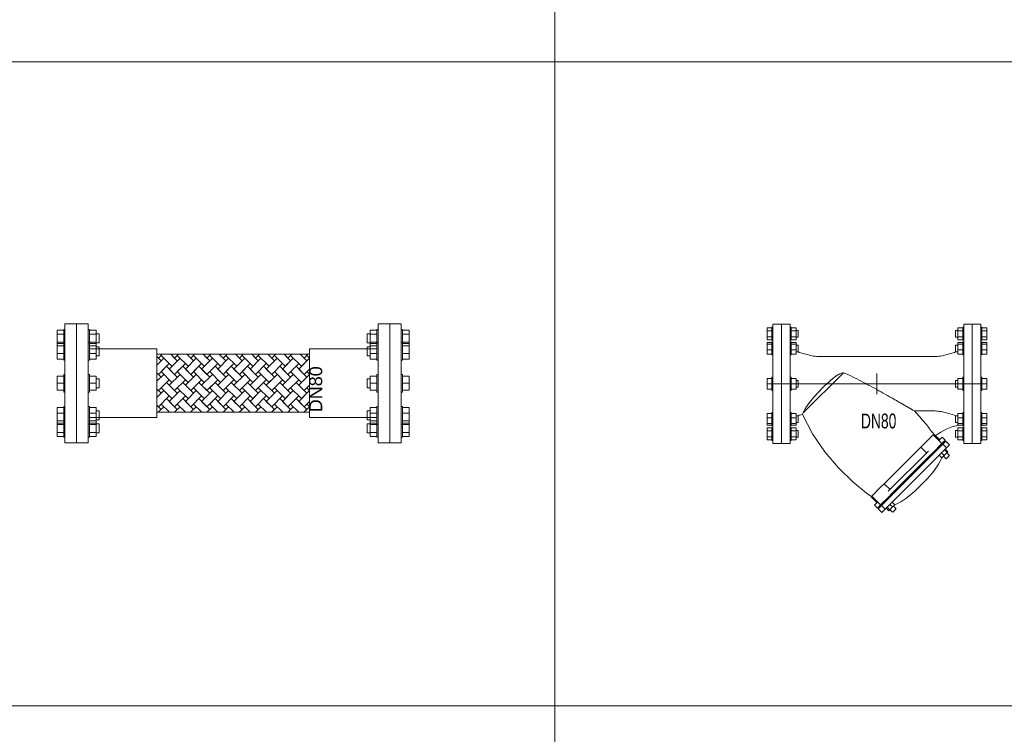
# Model space of a CAD drawing. Header units: millimetres. Extents: x 2339 to 23224, y 1509 to 18979.
# Tile 42 of 124: x 10363 to 11891, y 8165 to 9274. Entities that reach past the tile are written whole.
import ezdxf

# ---------------------------------------------------------------- set-up
doc = ezdxf.new("R2010")
doc.units = ezdxf.units.MM
doc.set_wipeout_variables(frame=1)
doc.layers.get('0').update_dxf_attribs({"lineweight": 0})
doc.styles.add('DISOCP', font='disocp.shx', dxfattribs={"width": 0.6})
doc.styles.get("Standard").update_dxf_attribs({"font": 'arial.ttf'})

# ---------------------------------------------------------------- blocks, each defined once
blk = doc.blocks.new('*U217')
for p, q in [((-200, 125), (-218, 125)), ((-218, -125), (-218, 125)), ((-200, 125), (-200, -125)), ((-182, 125), (-200, 125)), ((-200, -125), (-200, 125)), ((-182, 125), (-182, -125)), ((200, 125), (182, 125)), ((182, -125), (182, 125)), ((218, 125), (200, 125)), ((200, -125), (200, 125)), ((200, 125), (200, -125)), ((218, 125), (218, -125)), ((-230.4, 111.3), (-230.4, 117.6)), ((-220.1, 117.6), (-230.4, 117.6)), ((-230.4, 98.7), (-230.4, 111.3)), ((-220.1, 111.3), (-230.4, 111.3)), ((-218, 118.7), (-220.1, 118.7)), ((-220.1, 105), (-220.1, 118.7)), ((-220.1, 91.3), (-220.1, 105)), ((-179.9, 118.7), (-182, 118.7)), ((-179.9, 118.7), (-179.9, 105)), ((-169.6, 117.6), (-179.9, 117.6)), ((-169.6, 111.3), (-179.9, 111.3)), ((-179.9, 105), (-179.9, 91.3)), ((-169.6, 117.6), (-169.6, 111.3)), ((-165.2, 112), (-169.6, 112)), ((-169.6, 111.3), (-169.6, 98.7)), ((-165.2, 111.8), (-165.2, 105)), ((-165.2, 105), (-165.2, 98)), ((169.6, 112), (165.2, 112)), ((165.2, 105), (165.2, 112)), ((165.2, 98), (165.2, 105)), ((169.6, 111.3), (169.6, 117.6)), ((179.9, 117.6), (169.6, 117.6)), ((169.6, 98.7), (169.6, 111.3)), ((179.9, 111.3), (169.6, 111.3)), ((182, 118.7), (179.9, 118.7)), ((179.9, 105), (179.9, 118.7)), ((179.9, 91.3), (179.9, 105)), ((220.1, 118.7), (218, 118.7)), ((220.1, 118.7), (220.1, 105)), ((230.4, 117.6), (220.1, 117.6)), ((230.4, 111.3), (220.1, 111.3)), ((220.1, 105), (220.1, 91.3)), ((230.4, 117.6), (230.4, 111.3)), ((230.4, 111.3), (230.4, 98.7)), ((-230.4, 92.4), (-230.4, 98.7)), ((-230.4, 98.7), (-220.1, 98.7)), ((-220.1, 92.4), (-230.4, 92.4)), ((-230.4, 83.2), (-230.4, 86.4)), ((-220.1, 86.4), (-230.4, 86.4)), ((-230.4, 71), (-230.4, 83.2)), ((-220.1, 83.2), (-230.4, 83.2)), ((-220.1, 91.3), (-218, 91.3)), ((-218, 88), (-220.1, 88)), ((-220.1, 64.5), (-220.1, 88)), ((-218, 88), (-220.1, 88)), ((-220.1, 87.5), (-220.1, 87.5)), ((-182, 91.3), (-179.9, 91.3)), ((-179.9, 88), (-182, 88)), ((-179.9, 88), (-182, 88)), ((-179.9, 98.7), (-169.6, 98.7)), ((-169.6, 92.4), (-179.9, 92.4)), ((-179.9, 88), (-179.9, 64.5)), ((-179.9, 87.5), (-179.9, 87.5)), ((-169.6, 86.4), (-179.9, 86.4)), ((-169.6, 83.2), (-179.9, 83.2)), ((-169.6, 98.7), (-169.6, 92.4)), ((-169.6, 98), (-165.2, 98)), ((-169.6, 86.4), (-169.6, 83.2)), ((-169.6, 83.2), (-169.6, 71)), ((165.2, 98), (169.6, 98)), ((169.6, 92.4), (169.6, 98.7)), ((169.6, 98.7), (179.9, 98.7)), ((179.9, 92.4), (169.6, 92.4)), ((169.6, 83.2), (169.6, 86.4)), ((179.9, 86.4), (169.6, 86.4)), ((169.6, 71), (169.6, 83.2)), ((179.9, 83.2), (169.6, 83.2)), ((179.9, 91.3), (182, 91.3)), ((182, 88), (179.9, 88)), ((179.9, 64.5), (179.9, 88)), ((182, 88), (179.9, 88)), ((179.9, 87.5), (179.9, 87.5)), ((218, 91.3), (220.1, 91.3)), ((220.1, 88), (218, 88)), ((220.1, 88), (218, 88)), ((220.1, 98.7), (230.4, 98.7)), ((230.4, 92.4), (220.1, 92.4)), ((220.1, 88), (220.1, 64.5)), ((220.1, 87.5), (220.1, 87.5)), ((230.4, 86.4), (220.1, 86.4)), ((230.4, 83.2), (220.1, 83.2)), ((230.4, 98.7), (230.4, 92.4)), ((230.4, 86.4), (230.4, 83.2)), ((230.4, 83.2), (230.4, 71)), ((-230.4, 62.1), (-230.4, 71)), ((-220.1, 71), (-230.4, 71)), ((-230.4, 62.1), (-220.1, 62.1)), ((-220.1, 60.5), (-220.1, 64.5)), ((-169.6, 71), (-179.9, 71)), ((-179.9, 64.5), (-179.9, 60.5)), ((-179.9, 62.1), (-169.6, 62.1)), ((-165.2, 81.3), (-169.6, 81.3)), ((-165.2, 81.3), (-169.6, 81.3)), ((-169.6, 71), (-169.6, 62.1)), ((-169.6, 67.2), (-165.2, 67.2)), ((-165.2, 81.3), (-165.2, 69.3)), ((-165.2, 81), (-165.2, 81)), ((-165.2, 69.3), (-165.2, 67.2)), ((-165.2, 67.5), (-165.2, 67.5)), ((-143.6, 60.6), (-162.7, 66)), ((162.7, 66), (143.6, 60.6)), ((169.6, 81.3), (165.2, 81.3)), ((165.2, 69.3), (165.2, 81.3)), ((169.6, 81.3), (165.2, 81.3)), ((165.2, 81), (165.2, 81)), ((165.2, 67.2), (165.2, 69.3)), ((165.2, 67.5), (165.2, 67.5)), ((165.2, 67.2), (169.6, 67.2)), ((169.6, 62.1), (169.6, 71)), ((179.9, 71), (169.6, 71)), ((169.6, 62.1), (179.9, 62.1)), ((179.9, 60.5), (179.9, 64.5)), ((230.4, 71), (220.1, 71)), ((220.1, 64.5), (220.1, 60.5)), ((220.1, 62.1), (230.4, 62.1)), ((230.4, 71), (230.4, 62.1)), ((-220.1, 60.5), (-218, 60.5)), ((-182, 60.5), (-179.9, 60.5)), ((81.7, 57.1), (-119.3, 57.1)), ((119.3, 57.1), (81.7, 57.1)), ((179.9, 60.5), (182, 60.5)), ((218, 60.5), (220.1, 60.5)), ((-70.4, 23.4), (-154.9, -61.1)), ((0, 21.9), (0, -21.9)), ((-230.4, 0), (-230.4, 10.9)), ((-220.1, 10.9), (-230.4, 10.9)), ((-218, 13.7), (-220.1, 13.7)), ((-220.1, 13.7), (-220.1, 13.3)), ((-220.1, -13.7), (-220.1, 13.7)), ((-218, 0), (218, 0)), ((-179.9, 13.7), (-182, 13.7)), ((-179.9, 13.7), (-179.9, -13.7)), ((-179.9, 13.3), (-179.9, 13.7)), ((-169.6, 10.9), (-179.9, 10.9)), ((-169.6, 10.9), (-169.6, 0)), ((-165.2, 7), (-169.6, 7)), ((-165.2, 7), (-165.2, -7)), ((-165.2, 6.8), (-165.2, 7)), ((169.6, 7), (165.2, 7)), ((165.2, 7), (165.2, 6.8)), ((165.2, -7), (165.2, 7)), ((169.6, 0), (169.6, 10.9)), ((179.9, 10.9), (169.6, 10.9)), ((182, 13.7), (179.9, 13.7)), ((179.9, 13.7), (179.9, 13.3)), ((179.9, -13.7), (179.9, 13.7)), ((220.1, 13.7), (218, 13.7)), ((220.1, 13.7), (220.1, -13.7)), ((220.1, 13.3), (220.1, 13.7)), ((230.4, 10.9), (220.1, 10.9)), ((230.4, 10.9), (230.4, 0)), ((-230.4, -10.9), (-230.4, 0)), ((-220.1, 0), (-230.4, 0)), ((-220.1, -10.9), (-230.4, -10.9)), ((-220.1, -13.3), (-220.1, -13.7)), ((-220.1, -13.7), (-218, -13.7)), ((-182, -13.7), (-179.9, -13.7)), ((-169.6, 0), (-179.9, 0)), ((-169.6, -10.9), (-179.9, -10.9)), ((-179.9, -13.7), (-179.9, -13.3)), ((-169.6, 0), (-169.6, -10.9)), ((-169.6, -7), (-165.2, -7)), ((-165.2, -7), (-165.2, -6.8)), ((165.2, -6.8), (165.2, -7)), ((165.2, -7), (169.6, -7)), ((169.6, -10.9), (169.6, 0)), ((179.9, 0), (169.6, 0)), ((179.9, -10.9), (169.6, -10.9)), ((179.9, -13.3), (179.9, -13.7)), ((179.9, -13.7), (182, -13.7)), ((218, -13.7), (220.1, -13.7)), ((230.4, 0), (220.1, 0)), ((230.4, -10.9), (220.1, -10.9)), ((220.1, -13.7), (220.1, -13.3)), ((230.4, 0), (230.4, -10.9)), ((-218, -60.5), (-220.1, -60.5)), ((-220.1, -64.5), (-220.1, -60.5)), ((-179.9, -60.5), (-182, -60.5)), ((-179.9, -60.5), (-179.9, -64.5)), ((81.7, -56.8), (78.7, -56.8)), ((78.8, -56.9), (81.7, -56.9)), ((81.7, -56.9), (119.3, -56.9)), ((182, -60.5), (179.9, -60.5)), ((179.9, -64.5), (179.9, -60.5)), ((220.1, -60.5), (218, -60.5)), ((220.1, -60.5), (220.1, -64.5)), ((-230.4, -71), (-230.4, -62.1)), ((-220.1, -62.1), (-230.4, -62.1)), ((-230.4, -83.2), (-230.4, -71)), ((-220.1, -71), (-230.4, -71)), ((-220.1, -88), (-220.1, -64.5)), ((-169.6, -62.1), (-179.9, -62.1)), ((-179.9, -64.5), (-179.9, -88)), ((-169.6, -71), (-179.9, -71)), ((-169.6, -62.1), (-169.6, -71)), ((-165.2, -67.2), (-169.6, -67.2)), ((-169.6, -71), (-169.6, -83.2)), ((-169.6, -81.3), (-165.2, -81.3)), ((-169.6, -81.3), (-165.2, -81.3)), ((-165.2, -67.2), (-165.2, -69.3)), ((-165.2, -67.5), (-165.2, -67.5)), ((-165.2, -69.3), (-165.2, -81.3)), ((-165.2, -81), (-165.2, -81)), ((-162.7, -66), (-156.1, -64.1)), ((169.6, -67.2), (165.2, -67.2)), ((165.2, -69.3), (165.2, -67.2)), ((165.2, -81.3), (165.2, -69.3)), ((165.2, -81.3), (169.6, -81.3)), ((169.6, -71), (169.6, -62.1)), ((179.9, -62.1), (169.6, -62.1)), ((169.6, -83.2), (169.6, -71)), ((179.9, -71), (169.6, -71)), ((179.9, -88), (179.9, -64.5)), ((230.4, -62.1), (220.1, -62.1)), ((220.1, -64.5), (220.1, -88)), ((230.4, -71), (220.1, -71)), ((230.4, -62.1), (230.4, -71)), ((230.4, -71), (230.4, -83.2)), ((-230.4, -86.4), (-230.4, -83.2)), ((-220.1, -83.2), (-230.4, -83.2)), ((-220.1, -86.4), (-230.4, -86.4)), ((-230.4, -98.7), (-230.4, -92.4)), ((-220.1, -92.4), (-230.4, -92.4)), ((-230.4, -111.3), (-230.4, -98.7)), ((-220.1, -98.7), (-230.4, -98.7)), ((-220.1, -87.5), (-220.1, -87.5)), ((-220.1, -88), (-218, -88)), ((-220.1, -88), (-218, -88)), ((-218, -91.3), (-220.1, -91.3)), ((-220.1, -105), (-220.1, -91.3)), ((-182, -88), (-179.9, -88)), ((-182, -88), (-179.9, -88)), ((-179.9, -91.3), (-182, -91.3)), ((-169.6, -83.2), (-179.9, -83.2)), ((-169.6, -86.4), (-179.9, -86.4)), ((-179.9, -87.5), (-179.9, -87.5)), ((-179.9, -91.3), (-179.9, -105)), ((-169.6, -92.4), (-179.9, -92.4)), ((-169.6, -98.7), (-179.9, -98.7)), ((-169.6, -83.2), (-169.6, -86.4)), ((-169.6, -92.4), (-169.6, -98.7)), ((-165.2, -98), (-169.6, -98)), ((-169.6, -98.7), (-169.6, -111.3)), ((-165.2, -98), (-165.2, -105)), ((169.6, -98), (165.2, -98)), ((165.2, -105), (165.2, -98)), ((169.6, -86.4), (169.6, -83.2)), ((179.9, -83.2), (169.6, -83.2)), ((179.9, -86.4), (169.6, -86.4)), ((169.6, -98.7), (169.6, -92.4)), ((179.9, -92.4), (169.6, -92.4)), ((169.6, -111.3), (169.6, -98.7)), ((179.9, -98.7), (169.6, -98.7)), ((179.9, -87.5), (179.9, -87.5)), ((179.9, -88), (182, -88)), ((179.9, -88), (182, -88)), ((182, -91.3), (179.9, -91.3)), ((179.9, -105), (179.9, -91.3)), ((218, -88), (220.1, -88)), ((218, -88), (220.1, -88)), ((220.1, -91.3), (218, -91.3)), ((230.4, -83.2), (220.1, -83.2)), ((230.4, -86.4), (220.1, -86.4)), ((220.1, -87.5), (220.1, -87.5)), ((220.1, -91.3), (220.1, -105)), ((230.4, -92.4), (220.1, -92.4)), ((230.4, -98.7), (220.1, -98.7)), ((230.4, -83.2), (230.4, -86.4)), ((230.4, -92.4), (230.4, -98.7)), ((230.4, -98.7), (230.4, -111.3)), ((-230.4, -117.6), (-230.4, -111.3)), ((-220.1, -111.3), (-230.4, -111.3)), ((-220.1, -117.6), (-230.4, -117.6)), ((-220.1, -118.7), (-220.1, -105)), ((-220.1, -118.7), (-218, -118.7)), ((-182, -118.7), (-179.9, -118.7)), ((-179.9, -105), (-179.9, -118.7)), ((-169.6, -111.3), (-179.9, -111.3)), ((-169.6, -117.6), (-179.9, -117.6)), ((-169.6, -111.3), (-169.6, -117.6)), ((-169.6, -112), (-165.2, -112)), ((-165.2, -105), (-165.2, -112)), ((99.5, -125.3), (118, -106.9)), ((136.4, -125.3), (118, -106.9)), ((118.5, -106.4), (119.6, -105.3)), ((131.8, -117.5), (119.6, -105.3)), ((122, -109.7), (124.2, -113.1)), ((124.2, -113.1), (122, -109.7)), ((130.8, -118.5), (137, -112.2)), ((143.3, -118.5), (137, -112.2)), ((137, -124.7), (143.3, -118.5)), ((138.6, -126.3), (144.8, -120.1)), ((141.6, -123.3), (140, -121.7)), ((152.6, -127.8), (144.8, -120.1)), ((165.2, -112), (165.2, -105)), ((165.2, -112), (169.6, -112)), ((169.6, -117.6), (169.6, -111.3)), ((179.9, -111.3), (169.6, -111.3)), ((179.9, -117.6), (169.6, -117.6)), ((179.9, -118.7), (179.9, -105)), ((179.9, -118.7), (182, -118.7)), ((218, -118.7), (220.1, -118.7)), ((220.1, -105), (220.1, -118.7)), ((230.4, -111.3), (220.1, -111.3)), ((230.4, -117.6), (220.1, -117.6)), ((230.4, -111.3), (230.4, -117.6)), ((-218, -125), (-200, -125)), ((-200, -125), (-182, -125)), ((15.4, -209.5), (92, -132.9)), ((23.9, -225.3), (107.9, -141.4)), ((92, -132.9), (99.5, -125.3)), ((104.2, -145.1), (92, -132.9)), ((118, -143.8), (113.5, -148.2)), ((136.4, -125.3), (118, -143.8)), ((119.5, -145.3), (138, -126.9)), ((145.7, -134.6), (127.3, -153.1)), ((145.7, -134.6), (138, -126.9)), ((147.1, -144.3), (141, -150.4)), ((147.1, -144.3), (141.6, -138.7)), ((143.3, -137.1), (148.8, -142.6)), ((145.5, -134.8), (144.2, -138.1)), ((146.3, -134), (152.6, -127.8)), ((148.8, -142.6), (147.1, -144.3)), ((182, -125), (200, -125)), ((200, -125), (218, -125)), ((30.1, -231.6), (114.1, -147.6)), ((31.7, -233.2), (115.7, -149.2)), ((39.5, -240.9), (123.4, -156.9)), ((115.1, -149.8), (119.5, -145.3)), ((127.3, -153.1), (122.8, -157.5)), ((136.5, -155), (130.9, -149.4)), ((141, -150.4), (135.4, -144.9)), ((141, -150.4), (136.5, -155)), ((139.4, -152), (145, -157.5)), ((139.4, -152), (145, -157.5)), ((150.3, -152.2), (145.1, -157.4)), ((145.1, -157.4), (145.1, -157.4)), ((152, -150.5), (146.5, -144.9)), ((152, -150.5), (146.5, -144.9)), ((151.9, -150.6), (150.3, -152.2)), ((151.9, -150.6), (151.9, -150.6)), ((-10.6, -235.5), (7.9, -217)), ((7.9, -217), (15.4, -209.5)), ((27.6, -221.7), (15.4, -209.5)), ((-12.1, -237), (0, -249.2)), ((-11.6, -236.5), (-11.3, -236.2)), ((-10.6, -235.5), (7.9, -253.9)), ((26.3, -235.4), (7.9, -253.9)), ((9.4, -255.5), (27.9, -237)), ((35.6, -244.7), (17.2, -263.2)), ((30.7, -231), (26.3, -235.4)), ((27.9, -237), (32.3, -232.6)), ((40, -240.3), (35.6, -244.7)), ((-5.2, -254.5), (1, -248.3)), ((-5.2, -254.5), (1, -260.7)), ((1, -260.7), (7.2, -254.5)), ((2.6, -262.3), (8.8, -256.1)), ((2.6, -262.3), (10.3, -270)), ((4.2, -257.5), (5.8, -259.1)), ((9.4, -255.5), (17.2, -263.2)), ((10.3, -270), (16.5, -263.8)), ((20.6, -261.7), (17.4, -263)), ((19.6, -260.7), (25.2, -266.2)), ((26.8, -264.6), (21.3, -259.1)), ((26.8, -264.6), (25.2, -266.2)), ((33, -258.4), (26.8, -264.6)), ((33, -258.4), (27.4, -252.9)), ((27.5, -264), (33, -269.5)), ((27.5, -264), (33, -269.5)), ((37.5, -253.9), (32, -248.4)), ((37.5, -253.9), (33, -258.4)), ((38.3, -264.2), (33.1, -269.4)), ((40.1, -262.4), (34.5, -256.9)), ((40.1, -262.4), (34.5, -256.9)), ((40, -262.5), (38.3, -264.2)), ((40, -262.5), (40, -262.5)), ((33.1, -269.4), (33.1, -269.4))]:
    blk.add_line(p, q)
at = {"flags": 128}
for points in [[(-166.1, 67.2), (-165.7, 67.1), (-164.6, 66.6), (-163.4, 66.2), (-162.7, 66)], [(162.7, 66), (163.8, 66.4), (165, 66.8), (166.1, 67.2), (166.1, 67.2)], [(-143.6, 60.6), (-140.2, 59.6), (-136.8, 58.9), (-133.3, 58.2), (-129.8, 57.8), (-126.3, 57.4), (-122.7, 57.2), (-119.3, 57.1)], [(119.3, 57.1), (122.8, 57.2), (126.3, 57.4), (129.9, 57.8), (133.4, 58.3), (136.8, 58.9), (140.3, 59.7), (143.6, 60.6)], [(143.6, -60.3), (153.2, -63.1), (162.7, -65.8)], [(-162.7, -66), (-163.8, -66.4), (-165, -66.8), (-166.1, -67.2), (-166.1, -67.2)], [(-5.5, -240.5), (-22.1, -229.1), (-50.6, -205.6), (-80.5, -176.5), (-109.5, -142.7), (-135.4, -105), (-156.1, -64.1)], [(-156.1, -64.1), (-135.4, -105), (-109.5, -142.7), (-80.5, -176.5), (-50.6, -205.6), (-22.1, -229.1), (-5.5, -240.5)], [(136.9, -154.5), (136.4, -155.6), (132.8, -162.2), (129, -168.7), (124.9, -175.1), (120.5, -181.2), (115.9, -187.2), (111.1, -193), (106, -198.7), (101.9, -202.9)], [(101.9, -202.9), (101.9, -202.9), (101.9, -203), (101.8, -203), (101.8, -203), (101.7, -203.1), (101.7, -203.2), (101.6, -203.3), (101.5, -203.4), (101.4, -203.5), (101.2, -203.6), (101.1, -203.7), (101, -203.9), (100.8, -204), (100.6, -204.2), (100.5, -204.4), (100.3, -204.6), (100.1, -204.8), (99.8, -205), (99.6, -205.2), (99.4, -205.4), (99.2, -205.7), (98.9, -205.9), (98.7, -206.2), (98.4, -206.4), (98.1, -206.7), (97.8, -207), (97.5, -207.3), (97.3, -207.6), (97, -207.9), (96.7, -208.2), (96.3, -208.5), (96, -208.8), (95.7, -209.1), (95.4, -209.4), (95.1, -209.7), (94.7, -210.1), (94.4, -210.4), (94.1, -210.7), (93.8, -211.1), (93.4, -211.4), (93.1, -211.7), (92.8, -212), (92.5, -212.4), (92.1, -212.7), (91.8, -213), (91.5, -213.3), (91.2, -213.6), (90.9, -214), (90.6, -214.3), (90.3, -214.6), (90, -214.9), (89.7, -215.1), (89.4, -215.4), (89.1, -215.7), (88.8, -216), (88.6, -216.2), (88.3, -216.5), (88.1, -216.7), (87.9, -217), (87.6, -217.2), (87.4, -217.4), (87.2, -217.6), (87, -217.8), (86.8, -218), (86.6, -218.2), (86.5, -218.3), (86.3, -218.5), (86.2, -218.6), (86.1, -218.8), (85.9, -218.9), (85.8, -219), (85.8, -219.1), (85.7, -219.1), (85.6, -219.2), (85.6, -219.3), (85.5, -219.3), (85.5, -219.3), (85.5, -219.3), (85.5, -219.4)], [(85.5, -219.4), (85.5, -219.3), (85.5, -219.3), (85.5, -219.3), (85.6, -219.2), (85.6, -219.2), (85.7, -219.1), (85.8, -219), (85.9, -218.9), (86, -218.8), (86.1, -218.7), (86.3, -218.6), (86.4, -218.4), (86.6, -218.3), (86.7, -218.1), (86.9, -217.9), (87.1, -217.7), (87.3, -217.5), (87.5, -217.3), (87.7, -217.1), (88, -216.9), (88.2, -216.6), (88.4, -216.4), (88.7, -216.1), (89, -215.9), (89.2, -215.6), (89.5, -215.3), (89.8, -215), (90.1, -214.7), (90.4, -214.4), (90.7, -214.1), (91, -213.8), (91.3, -213.5), (91.6, -213.2), (92, -212.9), (92.3, -212.5), (92.6, -212.2), (92.9, -211.9), (93.3, -211.6), (93.6, -211.2), (93.9, -210.9), (94.2, -210.6), (94.6, -210.2), (94.9, -209.9), (95.2, -209.6), (95.5, -209.3), (95.9, -209), (96.2, -208.6), (96.5, -208.3), (96.8, -208), (97.1, -207.7), (97.4, -207.4), (97.7, -207.1), (98, -206.9), (98.2, -206.6), (98.5, -206.3), (98.8, -206.1), (99, -205.8), (99.3, -205.6), (99.5, -205.3), (99.7, -205.1), (99.9, -204.9), (100.2, -204.7), (100.4, -204.5), (100.5, -204.3), (100.7, -204.1), (100.9, -203.9), (101, -203.8), (101.2, -203.7), (101.3, -203.5), (101.4, -203.4), (101.5, -203.3), (101.6, -203.2), (101.7, -203.1), (101.8, -203.1), (101.8, -203), (101.8, -203), (101.9, -203), (101.9, -202.9), (101.9, -202.9)], [(101.9, -203), (101.8, -203), (101.8, -203), (101.7, -203.1), (101.7, -203.2), (101.6, -203.3), (101.5, -203.4), (101.4, -203.4)], [(101.4, -203.4), (101.5, -203.3), (101.6, -203.2), (101.7, -203.1), (101.8, -203.1), (101.8, -203), (101.8, -203)], [(85.5, -219.4), (80, -224.6), (74.4, -229.6), (68.5, -234.4), (62.5, -238.9), (56.3, -243.2), (49.9, -247.3), (43.4, -251), (37, -254.4)], [(85.9, -218.9), (85.8, -219), (85.8, -219.1), (85.7, -219.1), (85.6, -219.2), (85.6, -219.3), (85.5, -219.3)], [(85.5, -219.3), (85.5, -219.3), (85.6, -219.2), (85.6, -219.2), (85.7, -219.1), (85.8, -219), (85.9, -218.9), (85.9, -218.9)]]:
    blk.add_lwpolyline(points, dxfattribs=at)
blk.add_arc((192.6, -197.9), 113, 99.3712, 128.3432)
for points, knots in [([(-119.3, -13.7), (-117.5, -11.9), (-113.8, -8.2), (-108.2, -2.9), (-103.4, 1.5), (-100, 4.5), (-98, 6.2), (-96.6, 7.5), (-95.1, 8.7), (-93.2, 10.5), (-90.7, 12.6), (-88.3, 14.6), (-86.2, 16.1), (-84.6, 17.1), (-82.9, 18.1), (-80.7, 19.3), (-76.6, 21.2), (-73, 22.6), (-70.4, 23.4)], [0, 0, 0, 0, 0.125, 0.25, 0.375, 0.4375, 0.46875, 0.5, 0.53125, 0.5625, 0.625, 0.6875, 0.71875, 0.75, 0.78125, 0.8125, 0.875, 1, 1, 1, 1]), ([(-70.4, 23.4), (-64.1, 20.7), (-51.4, 15.1), (-26.4, 2.4), (-1.7, -11.1), (19.4, -22.9), (29.7, -28.8), (35.5, -32.1), (39.1, -34.2), (41.9, -35.8), (44.8, -37.4), (48.3, -39.4), (51.7, -41.3), (54.4, -42.8), (56.3, -44), (58.2, -45.1), (60.8, -46.6), (64, -48.4), (66.9, -50), (69.1, -51.3), (70.6, -52.2), (71.9, -53), (73.6, -54.1), (76.2, -55.7), (77.9, -56.6), (78.8, -56.9)], [0, 0, 0, 0, 0.111111, 0.222222, 0.444444, 0.555556, 0.611111, 0.638889, 0.666667, 0.680556, 0.694444, 0.722222, 0.75, 0.763889, 0.777778, 0.791667, 0.805556, 0.833333, 0.861111, 0.875, 0.888889, 0.902778, 0.916667, 0.944444, 1, 1, 1, 1]), ([(119.1, -105.9), (113.5, -97.9), (100.7, -81.2), (86.7, -65.2), (78.8, -56.9)], [-0.9286666, -0.9286666, -0.9286666, -0.9286666, -0.5, 0, 0, 0, 0]), ([(162.7, -65.8), (163.9, -66.2), (165, -66.6), (166.1, -67), (166.3, -67.1), (166.4, -67.2), (166.6, -67.2)], [-1, -1, -1, -1, -0.7640053, -0.7640053, -0.7640053, -0.7303149, -0.7303149, -0.7303149, -0.7303149])]:
    blk.add_open_spline(points, degree=3, knots=knots)
for points in [[(-143.6, -42), (-140.1, -37.3), (-132.5, -27.7), (-123.8, -18.3), (-119.3, -13.7)], [(-156.1, -64.1), (-156.1, -64.1), (-155.9, -63.6), (-155.3, -62.1), (-154.9, -61.1)], [(-154.9, -61.1), (-154.3, -59.8), (-152.7, -56.6), (-149.1, -50), (-145.6, -44.7), (-143.6, -42)], [(119.3, -56.9), (123.4, -56.9), (131.6, -57.5), (139.7, -59.2), (143.6, -60.3)]]:
    blk.add_open_spline(points, degree=3)
at = {"style": 'DISOCP', "width": 0.7}
blk.add_text('DN80', height=31.1, dxfattribs=at).set_placement((-33.6, -93.5))
blk = doc.blocks.new('Stainless Steel Flexible Joint DN80')
for p, q in [((-243, 92.5), (-243, 0)), ((-225, 92.5), (-243, 92.5)), ((-225, 92.5), (-225, 0)), ((225, 92.5), (243, 92.5)), ((225, 92.5), (225, 0)), ((243, 92.5), (243, 0)), ((-261, 83.7), (-263, 83.7)), ((-222.8, 83.7), (-225, 83.7)), ((-208.1, 77), (-212.6, 77)), ((208.1, 77), (212.6, 77)), ((222.8, 83.7), (225, 83.7)), ((261, 83.7), (263, 83.7)), ((-273.3, 63.7), (-273.3, 76.3)), ((-261, 63.2), (-263, 63.2)), ((-222.8, 63.2), (-225, 63.2)), ((-212.6, 63), (-208.1, 63)), ((-212.6, 61.7), (-212.6, 58.4)), ((212.6, 63), (208.1, 63)), ((212.6, 61.7), (212.6, 58.4)), ((222.8, 63.2), (225, 63.2)), ((261, 63.2), (263, 63.2)), ((273.3, 63.7), (273.3, 76.3)), ((-222.8, 53.3), (-118.3, 53.3)), ((-118.3, 53.3), (-118.3, -53.3)), ((222.8, 53.3), (118.3, 53.3)), ((118.3, 53.3), (118.3, -53.3)), ((-263, 35.8), (-261, 35.8)), ((-225, 35.8), (-222.8, 35.8)), ((-212.6, 42.5), (-208.1, 42.5)), ((-118.3, 45), (118.3, 45)), ((-118.3, 41.4), (-115.9, 39)), ((-115.9, 39), (-118.3, 41.4)), ((-111.8, 34.8), (-118.3, 41.4)), ((-118.3, 28.2), (-107.6, 39)), ((-109.9, 45), (-115.9, 39)), ((-115.9, 13.9), (-99.2, 30.6)), ((-109.9, 45), (-111.8, 43.2)), ((-111.8, 43.2), (-95, 26.4)), ((-82.4, 39), (-99.2, 22.2)), ((-90.8, 39), (-96.8, 45)), ((-96.8, 45), (-86.6, 34.8)), ((-90.8, 39), (-84.8, 45)), ((-74.1, 30.6), (-90.8, 13.9)), ((-86.6, 43.2), (-84.8, 45)), ((-69.9, 26.4), (-86.6, 43.2)), ((-74.1, 22.2), (-57.3, 39)), ((-71.7, 45), (-65.7, 39)), ((-61.5, 34.8), (-71.7, 45)), ((-65.7, 39), (-71.7, 45)), ((-59.7, 45), (-65.7, 39)), ((-65.7, 13.9), (-48.9, 30.6)), ((-59.7, 45), (-61.5, 43.2)), ((-61.5, 43.2), (-44.8, 26.4)), ((-32.2, 39), (-48.9, 22.2)), ((-46.6, 45), (-36.4, 34.8)), ((-40.6, 39), (-46.6, 45)), ((-40.6, 39), (-34.6, 45)), ((-23.8, 30.6), (-40.6, 13.9)), ((-36.4, 43.2), (-34.6, 45)), ((-19.6, 26.4), (-36.4, 43.2)), ((-23.8, 22.2), (-7.1, 39)), ((-21.5, 45), (-15.5, 39)), ((-11.3, 34.8), (-21.5, 45)), ((-15.5, 39), (-21.5, 45)), ((-9.4, 45), (-15.5, 39)), ((-15.5, 13.9), (1.3, 30.6)), ((-9.4, 45), (-11.3, 43.2)), ((-11.3, 43.2), (5.5, 26.4)), ((18, 39), (1.3, 22.2)), ((3.7, 45), (13.9, 34.8)), ((9.7, 39), (3.7, 45)), ((9.7, 39), (15.7, 45)), ((26.4, 30.6), (9.7, 13.9)), ((13.9, 43.2), (15.7, 45)), ((30.6, 26.4), (13.9, 43.2)), ((26.4, 22.2), (43.2, 39)), ((28.8, 45), (34.8, 39)), ((34.8, 39), (28.8, 45)), ((39, 34.8), (28.8, 45)), ((40.8, 45), (34.8, 39)), ((34.8, 13.9), (51.5, 30.6)), ((40.8, 45), (39, 43.2)), ((39, 43.2), (55.7, 26.4)), ((68.3, 39), (51.5, 22.2)), ((53.9, 45), (64.1, 34.8)), ((59.9, 39), (53.9, 45)), ((64.1, 34.8), (55.7, 26.4)), ((59.9, 39), (65.9, 45)), ((76.7, 30.6), (59.9, 13.9)), ((64.1, 43.2), (80.8, 26.4)), ((76.7, 22.2), (93.4, 39)), ((85, 39), (79, 45)), ((79, 45), (89.2, 34.8)), ((80.8, 26.4), (89.2, 34.8)), ((91, 45), (85, 39)), ((85, 13.9), (101.8, 30.6)), ((89.2, 43.2), (106, 26.4)), ((118.5, 39), (101.8, 22.2)), ((104.1, 45), (114.3, 34.8)), ((114.3, 34.8), (106, 26.4)), ((110.1, 39), (116.2, 45)), ((114.3, 43.2), (118.3, 39.2)), ((212.6, 42.5), (208.1, 42.5)), ((225, 35.8), (222.8, 35.8)), ((263, 35.8), (261, 35.8)), ((-118.3, 16.3), (-111.8, 9.7)), ((-111.8, 18.1), (-103.4, 26.4)), ((-95, 1.3), (-111.8, 18.1)), ((-86.6, 9.7), (-103.4, 26.4)), ((-90.8, 13.9), (-99.2, 22.2)), ((-99.2, 22.2), (-90.8, 13.9)), ((-78.3, 26.4), (-86.6, 18.1)), ((-86.6, 18.1), (-69.9, 1.3)), ((-78.3, 26.4), (-61.5, 9.7)), ((-65.7, 13.9), (-74.1, 22.2)), ((-61.5, 18.1), (-53.1, 26.4)), ((-44.8, 1.3), (-61.5, 18.1)), ((-36.4, 9.7), (-53.1, 26.4)), ((-40.6, 13.9), (-48.9, 22.2)), ((-48.9, 22.2), (-40.6, 13.9)), ((-28, 26.4), (-36.4, 18.1)), ((-36.4, 18.1), (-19.6, 1.3)), ((-28, 26.4), (-11.3, 9.7)), ((-15.5, 13.9), (-23.8, 22.2)), ((-11.3, 18.1), (-2.9, 26.4)), ((5.5, 1.3), (-11.3, 18.1)), ((13.9, 9.7), (-2.9, 26.4)), ((9.7, 13.9), (1.3, 22.2)), ((1.3, 22.2), (9.7, 13.9)), ((22.2, 26.4), (13.9, 18.1)), ((13.9, 18.1), (30.6, 1.3)), ((22.2, 26.4), (39, 9.7)), ((34.8, 13.9), (26.4, 22.2)), ((39, 18.1), (55.7, 1.3)), ((47.3, 26.4), (64.1, 9.7)), ((59.9, 13.9), (51.5, 22.2)), ((64.1, 18.1), (80.8, 1.3)), ((72.5, 26.4), (89.2, 9.7)), ((85, 13.9), (76.7, 22.2)), ((89.2, 18.1), (106, 1.3)), ((97.6, 26.4), (114.3, 9.7)), ((110.1, 13.9), (101.8, 22.2)), ((118.3, 22), (110.1, 13.9)), ((114.3, 18.1), (118.3, 14.1)), ((-261, 13.7), (-263, 13.7)), ((-243, 0), (-243, -92.5)), ((-222.8, 13.7), (-225, 13.7)), ((-225, 0), (-225, -92.5)), ((-208.1, 7), (-212.6, 7)), ((-107.6, 13.9), (-118.3, 3.1)), ((-99.2, 5.5), (-115.9, -11.2)), ((-103.4, 1.3), (-111.8, -7.1)), ((-103.4, 1.3), (-86.6, -15.4)), ((-99.2, -2.9), (-82.4, 13.9)), ((-90.8, -11.2), (-74.1, 5.5)), ((-86.6, -7.1), (-78.3, 1.3)), ((-61.5, -15.4), (-78.3, 1.3)), ((-57.3, 13.9), (-74.1, -2.9)), ((-48.9, 5.5), (-65.7, -11.2)), ((-53.1, 1.3), (-61.5, -7.1)), ((-53.1, 1.3), (-36.4, -15.4)), ((-48.9, -2.9), (-32.2, 13.9)), ((-40.6, -11.2), (-23.8, 5.5)), ((-36.4, -7.1), (-28, 1.3)), ((-11.3, -15.4), (-28, 1.3)), ((-7.1, 13.9), (-23.8, -2.9)), ((1.3, 5.5), (-15.5, -11.2)), ((-2.9, 1.3), (-11.3, -7.1)), ((-2.9, 1.3), (13.9, -15.4)), ((1.3, -2.9), (18, 13.9)), ((9.7, -11.2), (26.4, 5.5)), ((22.2, 1.3), (39, -15.4)), ((43.2, 13.9), (26.4, -2.9)), ((39, 9.7), (30.6, 1.3)), ((51.5, 5.5), (34.8, -11.2)), ((47.3, 1.3), (64.1, -15.4)), ((51.5, -2.9), (68.3, 13.9)), ((55.7, 1.3), (64.1, 9.7)), ((59.9, -11.2), (76.7, 5.5)), ((72.5, 1.3), (89.2, -15.4)), ((93.4, 13.9), (76.7, -2.9)), ((89.2, 9.7), (80.8, 1.3)), ((101.8, 5.5), (85, -11.2)), ((97.6, 1.3), (114.3, -15.4)), ((101.8, -2.9), (118.5, 13.9)), ((106, 1.3), (114.3, 9.7)), ((208.1, 7), (212.6, 7)), ((222.8, 13.7), (225, 13.7)), ((225, 0), (225, -92.5)), ((243, 0), (243, -92.5)), ((261, 13.7), (263, 13.7)), ((-263, -13.7), (-261, -13.7)), ((-225, -13.7), (-222.8, -13.7)), ((-212.6, -7), (-208.1, -7)), ((-115.9, -11.2), (-118.3, -8.9)), ((-118.3, -8.9), (-111.8, -15.4)), ((-118.3, -22), (-107.6, -11.2)), ((-111.8, -7.1), (-95, -23.8)), ((-90.8, -11.2), (-99.2, -2.9)), ((-82.4, -11.2), (-99.2, -28)), ((-69.9, -23.8), (-86.6, -7.1)), ((-65.7, -11.2), (-74.1, -2.9)), ((-74.1, -2.9), (-65.7, -11.2)), ((-74.1, -28), (-57.3, -11.2)), ((-61.5, -7.1), (-44.8, -23.8)), ((-40.6, -11.2), (-48.9, -2.9)), ((-32.2, -11.2), (-48.9, -28)), ((-19.6, -23.8), (-36.4, -7.1)), ((-15.5, -11.2), (-23.8, -2.9)), ((-23.8, -2.9), (-15.5, -11.2)), ((-23.8, -28), (-7.1, -11.2)), ((-11.3, -7.1), (5.5, -23.8)), ((9.7, -11.2), (1.3, -2.9)), ((18, -11.2), (1.3, -28)), ((13.9, -7.1), (30.6, -23.8)), ((34.8, -11.2), (26.4, -2.9)), ((26.4, -28), (43.2, -11.2)), ((39, -7.1), (55.7, -23.8)), ((59.9, -11.2), (51.5, -2.9)), ((68.3, -11.2), (51.5, -28)), ((64.1, -7.1), (80.8, -23.8)), ((85, -11.2), (76.7, -2.9)), ((76.7, -28), (93.4, -11.2)), ((89.2, -7.1), (106, -23.8)), ((110.1, -11.2), (101.8, -2.9)), ((118.5, -11.2), (101.8, -28)), ((110.1, -11.2), (118.3, -3.1)), ((114.3, -7.1), (118.3, -11)), ((212.6, -7), (208.1, -7)), ((225, -13.7), (222.8, -13.7)), ((263, -13.7), (261, -13.7)), ((-115.9, -36.4), (-99.2, -19.6)), ((-111.8, -32.2), (-103.4, -23.8)), ((-86.6, -40.6), (-103.4, -23.8)), ((-90.8, -36.4), (-99.2, -28)), ((-99.2, -28), (-90.8, -36.4)), ((-74.1, -19.6), (-90.8, -36.4)), ((-78.3, -23.8), (-86.6, -32.2)), ((-78.3, -23.8), (-61.5, -40.6)), ((-65.7, -36.4), (-74.1, -28)), ((-65.7, -36.4), (-48.9, -19.6)), ((-61.5, -32.2), (-53.1, -23.8)), ((-36.4, -40.6), (-53.1, -23.8)), ((-40.6, -36.4), (-48.9, -28)), ((-48.9, -28), (-40.6, -36.4)), ((-23.8, -19.6), (-40.6, -36.4)), ((-28, -23.8), (-36.4, -32.2)), ((-28, -23.8), (-11.3, -40.6)), ((-15.5, -36.4), (-23.8, -28)), ((-15.5, -36.4), (1.3, -19.6)), ((-2.9, -23.8), (13.9, -40.6)), ((9.7, -36.4), (1.3, -28)), ((13.9, -15.4), (5.5, -23.8)), ((26.4, -19.6), (9.7, -36.4)), ((22.2, -23.8), (39, -40.6)), ((34.8, -36.4), (26.4, -28)), ((30.6, -23.8), (39, -15.4)), ((34.8, -36.4), (51.5, -19.6)), ((47.3, -23.8), (64.1, -40.6)), ((59.9, -36.4), (51.5, -28)), ((64.1, -15.4), (55.7, -23.8)), ((76.7, -19.6), (59.9, -36.4)), ((72.5, -23.8), (89.2, -40.6)), ((85, -36.4), (76.7, -28)), ((80.8, -23.8), (89.2, -15.4)), ((85, -36.4), (101.8, -19.6)), ((97.6, -23.8), (114.3, -40.6)), ((110.1, -36.4), (101.8, -28)), ((114.3, -15.4), (106, -23.8)), ((118.3, -28.2), (110.1, -36.4)), ((-261, -35.8), (-263, -35.8)), ((-222.8, -35.8), (-225, -35.8)), ((-208.1, -42.5), (-212.6, -42.5)), ((-115.9, -36.4), (-118.3, -34)), ((-118.3, -34), (-111.8, -40.6)), ((-118.3, -45), (118.3, -45)), ((-107.6, -36.4), (-116.2, -45)), ((-98.9, -45), (-111.8, -32.2)), ((-99.2, -44.7), (-99.4, -45)), ((-91.1, -45), (-82.4, -36.4)), ((-86.6, -32.2), (-73.8, -45)), ((-74.3, -45), (-74.1, -44.7)), ((-57.3, -36.4), (-66, -45)), ((-48.7, -45), (-61.5, -32.2)), ((-48.9, -44.7), (-49.2, -45)), ((-40.8, -45), (-32.2, -36.4)), ((-36.4, -32.2), (-23.6, -45)), ((-24.1, -45), (-23.8, -44.7)), ((-7.1, -36.4), (-15.7, -45)), ((-11.3, -40.6), (-15.7, -45)), ((-11.3, -32.2), (1.5, -45)), ((1.3, -44.7), (1, -45)), ((9.4, -45), (18, -36.4)), ((9.4, -45), (13.9, -40.6)), ((13.9, -32.2), (26.7, -45)), ((26.2, -45), (26.4, -44.7)), ((43.2, -36.4), (34.5, -45)), ((39, -40.6), (34.5, -45)), ((39, -32.2), (51.8, -45)), ((51.5, -44.7), (51.3, -45)), ((59.7, -45), (68.3, -36.4)), ((59.7, -45), (64.1, -40.6)), ((64.1, -32.2), (76.9, -45)), ((76.4, -45), (76.7, -44.7)), ((93.4, -36.4), (84.8, -45)), ((89.2, -40.6), (84.8, -45)), ((89.2, -32.2), (102, -45)), ((101.8, -44.7), (101.5, -45)), ((109.9, -45), (118.5, -36.4)), ((109.9, -45), (114.3, -40.6)), ((114.3, -32.2), (118.3, -36.2)), ((208.1, -42.5), (212.6, -42.5)), ((222.8, -35.8), (225, -35.8)), ((261, -35.8), (263, -35.8)), ((-273.3, -61.7), (-273.3, -58.4)), ((-222.8, -53.3), (-118.3, -53.3)), ((-212.6, -46.2), (-212.6, -58.4)), ((-212.6, -56.5), (-208.1, -56.5)), ((-212.6, -56.5), (-208.1, -56.5)), ((-208.1, -56.3), (-208.1, -56.3)), ((222.8, -53.3), (118.3, -53.3)), ((208.1, -56.3), (208.1, -56.3)), ((212.6, -56.5), (208.1, -56.5)), ((212.6, -56.5), (208.1, -56.5)), ((212.6, -46.2), (212.6, -58.4)), ((273.3, -61.7), (273.3, -58.4)), ((-263, -63.2), (-261, -63.2)), ((-225, -63.2), (-222.8, -63.2)), ((-208.1, -63), (-212.6, -63)), ((208.1, -63), (212.6, -63)), ((225, -63.2), (222.8, -63.2)), ((263, -63.2), (261, -63.2)), ((-263, -83.7), (-261, -83.7)), ((-225, -83.7), (-222.8, -83.7)), ((-212.6, -77), (-208.1, -77)), ((212.6, -77), (208.1, -77)), ((225, -83.7), (222.8, -83.7)), ((263, -83.7), (261, -83.7)), ((-243, -92.5), (-225, -92.5)), ((243, -92.5), (225, -92.5))]:
    blk.add_line(p, q)
for points in [[(-243, 92.5), (-243, 0), (-243, -92.5), (-261, -92.5), (-261, 0), (-261, 92.5)], [(243, 92.5), (243, 0), (243, -92.5), (261, -92.5), (261, 0), (261, 92.5)], [(-208.1, 56.5), (-212.6, 56.5)], [(208.1, 56.5), (212.6, 56.5)]]:
    blk.add_lwpolyline(points, close=True)
for points in [[(-263, 82.6), (-273.3, 82.6), (-273.3, 76.3), (-263, 76.3)], [(-263, 63.1), (-263, 70), (-263, 83.7)], [(-222.8, 83.7), (-222.8, 70), (-222.8, 63.1)], [(-222.8, 76.3), (-212.6, 76.3), (-212.6, 82.6), (-222.8, 82.6)], [(-208.1, 77), (-208.1, 70), (-208.1, 63)], [(208.1, 77), (208.1, 70), (208.1, 63)], [(222.8, 76.3), (212.6, 76.3), (212.6, 82.6), (222.8, 82.6)], [(222.8, 83.7), (222.8, 70), (222.8, 63.1)], [(263, 63.1), (263, 70), (263, 83.7)], [(263, 82.6), (273.3, 82.6), (273.3, 76.3), (263, 76.3)], [(-263, 61.7), (-273.3, 61.7), (-273.3, 63.7), (-263, 63.7)], [(-263, 58.4), (-273.3, 58.4), (-273.3, 61.7)], [(-263, 35.8), (-263, 39.8), (-263, 63.2)], [(-222.8, 63.7), (-212.6, 63.7), (-212.6, 76.3)], [(-212.6, 63.7), (-212.6, 61.7), (-222.8, 61.7)], [(-222.8, 63.2), (-222.8, 39.8), (-222.8, 35.8)], [(222.8, 63.7), (212.6, 63.7), (212.6, 76.3)], [(212.6, 63.7), (212.6, 61.7), (222.8, 61.7)], [(222.8, 63.2), (222.8, 39.8), (222.8, 35.8)], [(263, 61.7), (273.3, 61.7), (273.3, 63.7), (263, 63.7)], [(263, 35.8), (263, 39.8), (263, 63.2)], [(263, 58.4), (273.3, 58.4), (273.3, 61.7)], [(-263, 46.2), (-273.3, 46.2), (-273.3, 58.4)], [(-273.3, 46.2), (-273.3, 37.3), (-263, 37.3)], [(-222.8, 46.2), (-212.6, 46.2), (-212.6, 58.4), (-222.8, 58.4)], [(-222.8, 37.3), (-212.6, 37.3), (-212.6, 46.2)], [(-208.1, 42.7), (-208.1, 44.5), (-208.1, 56.3), (-208.1, 56.3)], [(208.1, 42.7), (208.1, 44.5), (208.1, 56.3), (208.1, 56.3)], [(222.8, 46.2), (212.6, 46.2), (212.6, 58.4), (222.8, 58.4)], [(222.8, 37.3), (212.6, 37.3), (212.6, 46.2)], [(263, 46.2), (273.3, 46.2), (273.3, 58.4)], [(273.3, 46.2), (273.3, 37.3), (263, 37.3)], [(-263, 10.9), (-273.3, 10.9), (-273.3, 0), (-263, 0)], [(-263, -10.9), (-273.3, -10.9), (-273.3, 0)], [(-263, -13.3), (-263, -13.7), (-263, 13.7), (-263, 13.3)], [(-222.8, 13.3), (-222.8, 13.7), (-222.8, -13.7), (-222.8, -13.3)], [(-222.8, 0), (-212.6, 0), (-212.6, 10.9), (-222.8, 10.9)], [(-212.6, 0), (-212.6, -10.9), (-222.8, -10.9)], [(-208.1, 6.8), (-208.1, 7), (-208.1, -7), (-208.1, -6.8)], [(208.1, 6.8), (208.1, 7), (208.1, -7), (208.1, -6.8)], [(222.8, 0), (212.6, 0), (212.6, 10.9), (222.8, 10.9)], [(212.6, 0), (212.6, -10.9), (222.8, -10.9)], [(222.8, 13.3), (222.8, 13.7), (222.8, -13.7), (222.8, -13.3)], [(263, -13.3), (263, -13.7), (263, 13.7), (263, 13.3)], [(263, 10.9), (273.3, 10.9), (273.3, 0), (263, 0)], [(263, -10.9), (273.3, -10.9), (273.3, 0)], [(-263, -37.3), (-273.3, -37.3), (-273.3, -46.2), (-263, -46.2)], [(-263, -63.2), (-263, -39.8), (-263, -35.8)], [(-222.8, -35.8), (-222.8, -39.8), (-222.8, -63.2)], [(-222.8, -46.2), (-212.6, -46.2), (-212.6, -37.3), (-222.8, -37.3)], [(-208.1, -42.7), (-208.1, -44.5), (-208.1, -56.5)], [(208.1, -42.7), (208.1, -44.5), (208.1, -56.5)], [(222.8, -46.2), (212.6, -46.2), (212.6, -37.3), (222.8, -37.3)], [(222.8, -35.8), (222.8, -39.8), (222.8, -63.2)], [(263, -63.2), (263, -39.8), (263, -35.8)], [(263, -37.3), (273.3, -37.3), (273.3, -46.2), (263, -46.2)], [(-263, -58.4), (-273.3, -58.4), (-273.3, -46.2)], [(-212.6, -61.7), (-212.6, -58.4), (-222.8, -58.4)], [(212.6, -61.7), (212.6, -58.4), (222.8, -58.4)], [(263, -58.4), (273.3, -58.4), (273.3, -46.2)], [(-263, -63.7), (-273.3, -63.7), (-273.3, -61.7), (-263, -61.7)], [(-263, -76.3), (-273.3, -76.3), (-273.3, -63.7)], [(-263, -82.6), (-273.3, -82.6), (-273.3, -76.3)], [(-263, -83.7), (-263, -70), (-263, -63.1)], [(-222.8, -61.7), (-212.6, -61.7), (-212.6, -63.7)], [(-222.8, -63.1), (-222.8, -70), (-222.8, -83.7)], [(-222.8, -76.3), (-212.6, -76.3), (-212.6, -63.7), (-222.8, -63.7)], [(-212.6, -76.3), (-212.6, -82.6), (-222.8, -82.6)], [(-208.1, -63), (-208.1, -70), (-208.1, -76.8)], [(208.1, -63), (208.1, -70), (208.1, -76.8)], [(222.8, -61.7), (212.6, -61.7), (212.6, -63.7)], [(222.8, -76.3), (212.6, -76.3), (212.6, -63.7), (222.8, -63.7)], [(212.6, -76.3), (212.6, -82.6), (222.8, -82.6)], [(222.8, -63.1), (222.8, -70), (222.8, -83.7)], [(263, -63.7), (273.3, -63.7), (273.3, -61.7), (263, -61.7)], [(263, -83.7), (263, -70), (263, -63.1)], [(263, -76.3), (273.3, -76.3), (273.3, -63.7)], [(263, -82.6), (273.3, -82.6), (273.3, -76.3)]]:
    blk.add_lwpolyline(points)
at = {"insert": (118.3, -45), "char_height": 20, "width": 22.511, "attachment_point": 1, "rotation": 90}
blk.add_mtext('DN80', dxfattribs=at)

msp = doc.modelspace()

# ---------------------------------------------------------------- linework, layer by layer
for p, q in [((11193.1, 1508.9), (11193.1, 16868.4)), ((2339.1, 9208.9), (19193.1, 9208.9)), ((2339.1, 8208.9), (19193.1, 8208.9))]:
    msp.add_line(p, q)

# ---------------------------------------------------------------- block references
msp.add_blockref('Stainless Steel Flexible Joint DN80', (10693.9, 8709.7))
at = {"xscale": 0.7400000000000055, "yscale": 0.7400000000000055, "zscale": 0.7400000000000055}
msp.add_blockref('*U217', (11693.1, 8708.9), dxfattribs=at)

doc.saveas('drawing.dxf')
